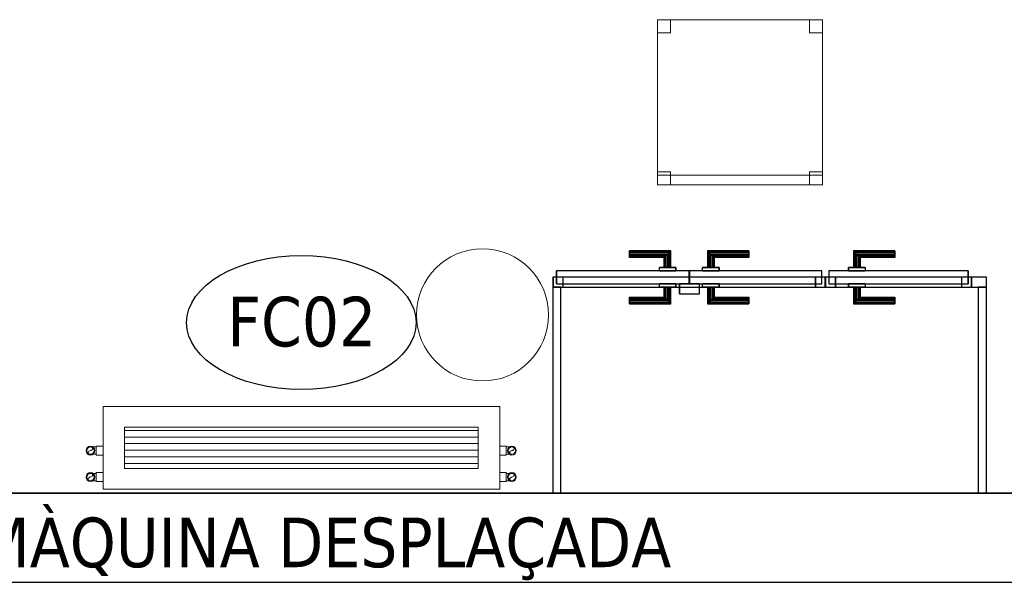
# Model space of a CAD drawing. Header units: metres. Extents: x 397.7 to 427.5, y 12.7 to 28.4.
# Tile 11 of 49: x 404.4 to 407.4, y 12.8 to 14.5. Entities that reach past the tile are written whole.
import ezdxf

# ---------------------------------------------------------------- set-up
doc = ezdxf.new("R2010")
doc.units = ezdxf.units.M
doc.layers.add('01_CARPINTERIA', color=5, linetype='Continuous', lineweight=25, true_color=0x0000ff)
doc.layers.add('01_SUELOS', color=7, linetype='Continuous', lineweight=25, true_color=0x007f00)
for name, color, linetype, lineweight in [('02_MOBILIARIO', 7, 'Continuous', 18), ('A-COLS-____-MCUT', 7, 'Continuous', 18), ('A-COLS-____-OTLN', 7, 'Continuous', 18), ('A-DETL-____-MBND', 7, 'Continuous', 18), ('A-GENM-____-OTLN', 7, 'Continuous', 18), ('A-WALL-____-MCUT', 7, 'Continuous', 25), ('A-WALL-____-OTLN', 7, 'Continuous', 25), ('G-____-____-TEXT', 7, 'Continuous', 30), ('M-EQPM-___-IDEN', 7, 'Continuous', 30)]:
    doc.layers.add(name, color=color, linetype=linetype, lineweight=lineweight)
doc.styles.add('Tahoma_4', font='tahoma.ttf', dxfattribs={"height": 0.15})

# ---------------------------------------------------------------- blocks, each defined once
blk = doc.blocks.new('Family - Mur P5-151247-08_CLI_AIGUA_P5')
at = {"layer": 'A-WALL-____-MCUT', "color": 253, "true_color": 0xaaaaaa}
for p, q in [((25.4725, 0.27), (0.0535, 0.27)), ((0, 0), (25.4166, 0))]:
    blk.add_line(p, q, dxfattribs=at)
at = {"layer": 'A-WALL-____-OTLN', "color": 253, "true_color": 0xaaaaaa}
for p, q in [((25.4725, 0.27), (0.0535, 0.27)), ((0, 0), (25.4166, 0))]:
    blk.add_line(p, q, dxfattribs=at)
at = {"layer": 'A-WALL-____-OTLN', "color": 253, "lineweight": 18, "true_color": 0xaaaaaa}
blk.add_line((0, 0), (25.4166, 0), dxfattribs=at)
blk = doc.blocks.new('Family - LONDR55-XX_ZZ-ARQ-CAA-M3D-Londres55-151267-08_CLI_AIGUA_P5')
at = {"layer": '01_CARPINTERIA', "color": 161, "true_color": 0xaaaaff}
for p, q in [((0.2308, 0.1087), (0.2308, 0.11)), ((0.2308, 0.11), (0.2308, 0.1087)), ((0.3558, 0.11), (0.2308, 0.11)), ((0.2308, 0.105), (0.2308, 0.1087)), ((0.2308, 0.1087), (0.2308, 0.105)), ((0.3545, 0.1087), (0.2308, 0.1087)), ((0.3545, 0.1087), (0.2308, 0.1087)), ((0.2308, 0.1), (0.2308, 0.105)), ((0.2308, 0.105), (0.2308, 0.1)), ((0.3508, 0.105), (0.2308, 0.105)), ((0.3508, 0.105), (0.2308, 0.105)), ((0.2308, 0.095), (0.2308, 0.1)), ((0.2308, 0.1), (0.2308, 0.095)), ((0.2308, 0.1), (0.3458, 0.1)), ((0.3458, 0.1), (0.2308, 0.1)), ((0.2308, 0.095), (0.2308, 0.0913)), ((0.2308, 0.0913), (0.2308, 0.095)), ((0.3408, 0.095), (0.2308, 0.095)), ((0.3408, 0.095), (0.2308, 0.095)), ((0.2308, 0.0913), (0.2308, 0.09)), ((0.2308, 0.09), (0.2308, 0.0913)), ((0.3372, 0.0913), (0.2308, 0.0913)), ((0.3372, 0.0913), (0.2308, 0.0913)), ((0.3358, 0.09), (0.2308, 0.09)), ((0.3358, 0.09), (0.3372, 0.0913)), ((0.3372, 0.0913), (0.3358, 0.09)), ((0.3358, 0.06), (0.3358, 0.09)), ((0.3372, 0.0913), (0.3408, 0.095)), ((0.3408, 0.095), (0.3372, 0.0913)), ((0.3372, 0.06), (0.3372, 0.0913)), ((0.3372, 0.06), (0.3372, 0.0913)), ((0.3408, 0.095), (0.3458, 0.1)), ((0.3458, 0.1), (0.3408, 0.095)), ((0.3408, 0.06), (0.3408, 0.095)), ((0.3408, 0.06), (0.3408, 0.095)), ((0.3508, 0.105), (0.3458, 0.1)), ((0.3458, 0.1), (0.3508, 0.105)), ((0.3458, 0.1), (0.3458, 0.06)), ((0.3458, 0.06), (0.3458, 0.1)), ((0.3545, 0.1087), (0.3508, 0.105)), ((0.3508, 0.105), (0.3545, 0.1087)), ((0.3508, 0.06), (0.3508, 0.105)), ((0.3508, 0.06), (0.3508, 0.105)), ((0.3558, 0.11), (0.3545, 0.1087)), ((0.3545, 0.1087), (0.3558, 0.11)), ((0.3545, 0.06), (0.3545, 0.1087)), ((0.3545, 0.06), (0.3545, 0.1087)), ((0.3558, 0.06), (0.3558, 0.11)), ((0.4682, 0.1087), (0.4668, 0.11)), ((0.4668, 0.11), (0.4668, 0.06)), ((0.4668, 0.11), (0.4682, 0.1087)), ((0.5918, 0.11), (0.4668, 0.11)), ((0.4718, 0.105), (0.4682, 0.1087)), ((0.4682, 0.1087), (0.4682, 0.06)), ((0.4682, 0.1087), (0.4682, 0.06)), ((0.4682, 0.1087), (0.4718, 0.105)), ((0.5918, 0.1087), (0.4682, 0.1087)), ((0.5918, 0.1087), (0.4682, 0.1087)), ((0.4768, 0.1), (0.4718, 0.105)), ((0.4718, 0.105), (0.4718, 0.06)), ((0.4718, 0.105), (0.4718, 0.06)), ((0.4718, 0.105), (0.4768, 0.1)), ((0.5918, 0.105), (0.4718, 0.105)), ((0.5918, 0.105), (0.4718, 0.105)), ((0.4768, 0.06), (0.4768, 0.1)), ((0.4768, 0.1), (0.4768, 0.06)), ((0.4768, 0.1), (0.4818, 0.095)), ((0.4818, 0.095), (0.4768, 0.1)), ((0.4768, 0.1), (0.5918, 0.1)), ((0.5918, 0.1), (0.4768, 0.1)), ((0.4818, 0.095), (0.4818, 0.06)), ((0.4818, 0.095), (0.4855, 0.0913)), ((0.4855, 0.0913), (0.4818, 0.095)), ((0.4818, 0.095), (0.4818, 0.06)), ((0.5918, 0.095), (0.4818, 0.095)), ((0.5918, 0.095), (0.4818, 0.095)), ((0.4855, 0.0913), (0.4855, 0.06)), ((0.4855, 0.0913), (0.4868, 0.09)), ((0.4868, 0.09), (0.4855, 0.0913)), ((0.4855, 0.0913), (0.4855, 0.06)), ((0.5918, 0.0913), (0.4855, 0.0913)), ((0.5918, 0.0913), (0.4855, 0.0913)), ((0.4868, 0.09), (0.4868, 0.06)), ((0.5918, 0.09), (0.4868, 0.09)), ((0.5918, 0.1087), (0.5918, 0.11)), ((0.5918, 0.11), (0.5918, 0.1087)), ((0.5918, 0.105), (0.5918, 0.1087)), ((0.5918, 0.1087), (0.5918, 0.105)), ((0.5918, 0.105), (0.5918, 0.1)), ((0.5918, 0.1), (0.5918, 0.105)), ((0.5918, 0.1), (0.5918, 0.095)), ((0.5918, 0.095), (0.5918, 0.1)), ((0.5918, 0.095), (0.5918, 0.0913)), ((0.5918, 0.0913), (0.5918, 0.095)), ((0.5918, 0.0913), (0.5918, 0.09)), ((0.5918, 0.09), (0.5918, 0.0913)), ((0.3708, 0.06), (0.3208, 0.06)), ((0.3208, 0.06), (0.3708, 0.06)), ((0.3208, 0.05), (0.3208, 0.06)), ((0.3208, 0.05), (0.3208, 0.06)), ((0.3372, 0.06), (0.3358, 0.06)), ((0.3358, 0.06), (0.3372, 0.06)), ((0.3408, 0.06), (0.3372, 0.06)), ((0.3372, 0.06), (0.3408, 0.06)), ((0.3458, 0.06), (0.3408, 0.06)), ((0.3408, 0.06), (0.3458, 0.06)), ((0.3508, 0.06), (0.3458, 0.06)), ((0.3458, 0.06), (0.3508, 0.06)), ((0.3508, 0.06), (0.3545, 0.06)), ((0.3545, 0.06), (0.3508, 0.06)), ((0.3545, 0.06), (0.3558, 0.06)), ((0.3558, 0.06), (0.3545, 0.06)), ((0.3708, 0.05), (0.3708, 0.06)), ((0.3708, 0.06), (0.3708, 0.05)), ((0.5018, 0.06), (0.4518, 0.06)), ((0.4518, 0.06), (0.5018, 0.06)), ((0.4518, 0.05), (0.4518, 0.06)), ((0.4518, 0.05), (0.4518, 0.06)), ((0.4682, 0.06), (0.4668, 0.06)), ((0.4668, 0.06), (0.4682, 0.06)), ((0.4718, 0.06), (0.4682, 0.06)), ((0.4682, 0.06), (0.4718, 0.06)), ((0.4768, 0.06), (0.4718, 0.06)), ((0.4718, 0.06), (0.4768, 0.06)), ((0.4818, 0.06), (0.4768, 0.06)), ((0.4768, 0.06), (0.4818, 0.06)), ((0.4818, 0.06), (0.4855, 0.06)), ((0.4855, 0.06), (0.4818, 0.06)), ((0.4855, 0.06), (0.4868, 0.06)), ((0.4868, 0.06), (0.4855, 0.06)), ((0.5018, 0.05), (0.5018, 0.06)), ((0.5018, 0.06), (0.5018, 0.05)), ((0.03, 0.03), (0, 0.03)), ((0, 0.03), (0, 0)), ((0.03, 0.03), (0, 0.03)), ((0, 0), (0, 0.03)), ((0.4108, 0.05), (0.01, 0.05)), ((0.01, 0.05), (0.01, 0.01)), ((0.4108, 0.05), (0.01, 0.05)), ((0.01, 0.01), (0.01, 0.05)), ((0.03, 0), (0.03, 0.03)), ((0.03, 0), (0.03, 0.03)), ((0.3708, 0.05), (0.3208, 0.05)), ((0.3208, 0.05), (0.3708, 0.05)), ((0.4108, 0.01), (0.4108, 0.05)), ((0.4108, 0.01), (0.4108, 0.05)), ((0.8127, 0.05), (0.4118, 0.05)), ((0.4118, 0.05), (0.4118, 0.01)), ((0.8127, 0.05), (0.4118, 0.05)), ((0.4118, 0.01), (0.4118, 0.05)), ((0.5018, 0.05), (0.4518, 0.05)), ((0.4518, 0.05), (0.5018, 0.05)), ((0.8227, 0.03), (0.7927, 0.03)), ((0.7927, 0.03), (0.7927, 0)), ((0.8227, 0.03), (0.7927, 0.03)), ((0.7927, 0), (0.7927, 0.03)), ((0.8127, 0.01), (0.8127, 0.05)), ((0.8127, 0.01), (0.8127, 0.05)), ((0.8227, 0), (0.8227, 0.03)), ((0.8227, 0), (0.8227, 0.03)), ((0, 0), (0.03, 0)), ((0, 0), (0.03, 0)), ((0.01, 0.01), (0.4108, 0.01)), ((0.01, 0.01), (0.4108, 0.01)), ((0.3208, 0.01), (0.3708, 0.01)), ((0.3708, 0.01), (0.3208, 0.01)), ((0.3208, 0), (0.3208, 0.01)), ((0.3208, 0), (0.3208, 0.01)), ((0.3208, 0), (0.3708, 0)), ((0.3708, 0), (0.3208, 0)), ((0.3372, 0), (0.3358, 0)), ((0.3358, 0), (0.3372, 0)), ((0.3358, -0.03), (0.3358, 0)), ((0.3408, 0), (0.3372, 0)), ((0.3372, 0), (0.3408, 0)), ((0.3372, -0.0313), (0.3372, 0)), ((0.3372, -0.0313), (0.3372, 0)), ((0.3408, 0), (0.3458, 0)), ((0.3458, 0), (0.3408, 0)), ((0.3408, -0.035), (0.3408, 0)), ((0.3458, 0), (0.3508, 0)), ((0.3508, 0), (0.3458, 0)), ((0.3458, 0), (0.3458, -0.04)), ((0.3458, -0.04), (0.3458, 0)), ((0.3508, 0), (0.3545, 0)), ((0.3545, 0), (0.3508, 0)), ((0.3508, -0.045), (0.3508, 0)), ((0.3545, 0), (0.3558, 0)), ((0.3558, 0), (0.3545, 0)), ((0.3545, -0.0487), (0.3545, 0)), ((0.3708, 0), (0.3708, 0.01)), ((0.3708, 0.01), (0.3708, 0)), ((0.4418, 0.01), (0.3818, 0.01)), ((0.3818, 0.01), (0.3818, -0.02)), ((0.4418, 0.01), (0.3818, 0.01)), ((0.3818, -0.02), (0.3818, 0.01)), ((0.4118, 0.01), (0.8127, 0.01)), ((0.4118, 0.01), (0.8127, 0.01)), ((0.4418, -0.02), (0.4418, 0.01)), ((0.4418, -0.02), (0.4418, 0.01)), ((0.4518, 0.01), (0.5018, 0.01)), ((0.5018, 0.01), (0.4518, 0.01)), ((0.4518, 0), (0.4518, 0.01)), ((0.4518, 0), (0.4518, 0.01)), ((0.4518, 0), (0.5018, 0)), ((0.5018, 0), (0.4518, 0)), ((0.4682, 0), (0.4668, 0)), ((0.4668, 0), (0.4682, 0)), ((0.4668, 0), (0.4668, -0.05)), ((0.4718, 0), (0.4682, 0)), ((0.4682, 0), (0.4718, 0)), ((0.4682, 0), (0.4682, -0.0487)), ((0.4718, 0), (0.4768, 0)), ((0.4768, 0), (0.4718, 0)), ((0.4718, 0), (0.4718, -0.045)), ((0.4768, 0), (0.4818, 0)), ((0.4818, 0), (0.4768, 0)), ((0.4768, -0.04), (0.4768, 0)), ((0.4768, 0), (0.4768, -0.04)), ((0.4818, 0), (0.4855, 0)), ((0.4855, 0), (0.4818, 0)), ((0.4855, 0), (0.4868, 0)), ((0.4868, 0), (0.4855, 0)), ((0.4855, 0), (0.4855, -0.0313)), ((0.5018, 0), (0.5018, 0.01)), ((0.5018, 0.01), (0.5018, 0)), ((0.7927, 0), (0.8227, 0)), ((0.7927, 0), (0.8227, 0)), ((0.3408, -0.035), (0.3408, 0)), ((0.3508, -0.045), (0.3508, 0)), ((0.3545, -0.0487), (0.3545, 0)), ((0.3558, -0.05), (0.3558, 0)), ((0.3818, -0.02), (0.4418, -0.02)), ((0.3818, -0.02), (0.4418, -0.02)), ((0.4682, 0), (0.4682, -0.0487)), ((0.4718, 0), (0.4718, -0.045)), ((0.4818, 0), (0.4818, -0.035)), ((0.4818, 0), (0.4818, -0.035)), ((0.4855, 0), (0.4855, -0.0313)), ((0.4868, 0), (0.4868, -0.03)), ((0.2308, -0.0313), (0.2308, -0.03)), ((0.2308, -0.03), (0.2308, -0.0313)), ((0.2308, -0.03), (0.3358, -0.03)), ((0.2308, -0.035), (0.2308, -0.0313)), ((0.2308, -0.0313), (0.2308, -0.035)), ((0.2308, -0.0313), (0.3372, -0.0313)), ((0.2308, -0.0313), (0.3372, -0.0313)), ((0.2308, -0.04), (0.2308, -0.035)), ((0.2308, -0.035), (0.2308, -0.04)), ((0.2308, -0.035), (0.3408, -0.035)), ((0.2308, -0.035), (0.3408, -0.035)), ((0.2308, -0.045), (0.2308, -0.04)), ((0.2308, -0.04), (0.2308, -0.045)), ((0.3458, -0.04), (0.2308, -0.04)), ((0.2308, -0.04), (0.3458, -0.04)), ((0.2308, -0.045), (0.2308, -0.0487)), ((0.2308, -0.0487), (0.2308, -0.045)), ((0.2308, -0.045), (0.3508, -0.045)), ((0.2308, -0.045), (0.3508, -0.045)), ((0.2308, -0.0487), (0.2308, -0.05)), ((0.2308, -0.05), (0.2308, -0.0487)), ((0.2308, -0.0487), (0.3545, -0.0487)), ((0.2308, -0.0487), (0.3545, -0.0487)), ((0.2308, -0.05), (0.3558, -0.05)), ((0.3372, -0.0313), (0.3358, -0.03)), ((0.3358, -0.03), (0.3372, -0.0313)), ((0.3408, -0.035), (0.3372, -0.0313)), ((0.3372, -0.0313), (0.3408, -0.035)), ((0.3458, -0.04), (0.3408, -0.035)), ((0.3408, -0.035), (0.3458, -0.04)), ((0.3458, -0.04), (0.3508, -0.045)), ((0.3508, -0.045), (0.3458, -0.04)), ((0.3508, -0.045), (0.3545, -0.0487)), ((0.3545, -0.0487), (0.3508, -0.045)), ((0.3545, -0.0487), (0.3558, -0.05)), ((0.3558, -0.05), (0.3545, -0.0487)), ((0.4668, -0.05), (0.4682, -0.0487)), ((0.4682, -0.0487), (0.4668, -0.05)), ((0.4668, -0.05), (0.5918, -0.05)), ((0.4682, -0.0487), (0.4718, -0.045)), ((0.4718, -0.045), (0.4682, -0.0487)), ((0.4682, -0.0487), (0.5918, -0.0487)), ((0.4682, -0.0487), (0.5918, -0.0487)), ((0.4718, -0.045), (0.4768, -0.04)), ((0.4768, -0.04), (0.4718, -0.045)), ((0.4718, -0.045), (0.5918, -0.045)), ((0.4718, -0.045), (0.5918, -0.045)), ((0.4818, -0.035), (0.4768, -0.04)), ((0.4768, -0.04), (0.4818, -0.035)), ((0.5918, -0.04), (0.4768, -0.04)), ((0.4768, -0.04), (0.5918, -0.04)), ((0.4855, -0.0313), (0.4818, -0.035)), ((0.4818, -0.035), (0.4855, -0.0313)), ((0.4818, -0.035), (0.5918, -0.035)), ((0.4818, -0.035), (0.5918, -0.035)), ((0.4868, -0.03), (0.4855, -0.0313)), ((0.4855, -0.0313), (0.4868, -0.03)), ((0.4855, -0.0313), (0.5918, -0.0313)), ((0.4855, -0.0313), (0.5918, -0.0313)), ((0.4868, -0.03), (0.5918, -0.03)), ((0.5918, -0.0313), (0.5918, -0.03)), ((0.5918, -0.03), (0.5918, -0.0313)), ((0.5918, -0.035), (0.5918, -0.0313)), ((0.5918, -0.0313), (0.5918, -0.035)), ((0.5918, -0.035), (0.5918, -0.04)), ((0.5918, -0.04), (0.5918, -0.035)), ((0.5918, -0.04), (0.5918, -0.045)), ((0.5918, -0.045), (0.5918, -0.04)), ((0.5918, -0.045), (0.5918, -0.0487)), ((0.5918, -0.0487), (0.5918, -0.045)), ((0.5918, -0.0487), (0.5918, -0.05)), ((0.5918, -0.05), (0.5918, -0.0487))]:
    blk.add_line(p, q, dxfattribs=at)
blk = doc.blocks.new('Family - Porta PA-151268-08_CLI_AIGUA_P5')
blk.add_blockref('Family - LONDR55-XX_ZZ-ARQ-CAA-M3D-Londres55-151267-08_CLI_AIGUA_P5', (0, 0))
blk = doc.blocks.new('Family - Evans PA-151382-08_CLI_AIGUA_P5')
at = {"layer": 'A-WALL-____-MCUT', "color": 253, "true_color": 0xaaaaaa}
for p, q in [((0.0453, 0.03), (0, 0.03)), ((0, 0.03), (0, 0)), ((0.0453, 0), (0.0453, 0.03)), ((0.4872, 0.03), (0.4872, 0)), ((0.4878, 0.03), (0.4872, 0.03)), ((0.4878, 0), (0.4878, 0.03)), ((1.3105, 0.03), (1.3105, 0)), ((1.3123, 0.03), (1.3105, 0.03)), ((1.3123, 0), (1.3123, 0.03)), ((0, 0), (0.0453, 0)), ((0.4872, 0), (0.4878, 0)), ((1.3105, 0), (1.3123, 0))]:
    blk.add_line(p, q, dxfattribs=at)
at = {"layer": 'A-WALL-____-OTLN', "color": 253, "true_color": 0xaaaaaa}
for p, q in [((1.3123, 0.03), (0, 0.03)), ((0, 0.03), (0, 0)), ((0.0453, 0), (0.0453, 0.03)), ((0.4872, 0.03), (0.0453, 0.03)), ((0.4872, 0), (0.4872, 0.03)), ((0.4878, 0), (0.4878, 0.03)), ((1.3105, 0.03), (0.4878, 0.03)), ((1.3105, 0), (1.3105, 0.03)), ((1.3123, 0), (1.3123, 0.03)), ((0, 0), (1.3123, 0)), ((0.0453, 0), (0.4872, 0)), ((0.4878, 0), (1.3105, 0))]:
    blk.add_line(p, q, dxfattribs=at)
at = {"layer": 'A-WALL-____-OTLN', "color": 253, "lineweight": 18, "true_color": 0xaaaaaa}
blk.add_line((0, 0), (1.3123, 0), dxfattribs=at)
blk = doc.blocks.new('Family - Vano de puerta PA-151384-08_CLI_AIGUA_P5')
at = {"layer": 'A-GENM-____-OTLN', "color": 253, "true_color": 0xaaaaaa}
for p, q in [((406.8738, 13.7631), (406.0511, 13.7631)), ((406.0511, 13.7631), (406.0511, 13.7331)), ((406.0511, 13.7631), (406.8738, 13.7631)), ((406.0511, 13.7331), (406.0511, 13.7631)), ((406.8738, 13.7331), (406.8738, 13.7631)), ((406.8738, 13.7331), (406.8738, 13.7631)), ((406.0511, 13.7331), (406.8738, 13.7331)), ((406.8738, 13.7331), (406.0511, 13.7331))]:
    blk.add_line(p, q, dxfattribs=at)
blk = doc.blocks.new('Family - Vano de puerta PA-151386-08_CLI_AIGUA_P5')
at = {"layer": 'A-GENM-____-OTLN', "color": 253, "true_color": 0xaaaaaa}
for p, q in [((407.3163, 13.7631), (406.8744, 13.7631)), ((406.8744, 13.7631), (406.8744, 13.7331)), ((406.8744, 13.7631), (407.3163, 13.7631)), ((406.8744, 13.7331), (406.8744, 13.7631)), ((407.3163, 13.7331), (407.3163, 13.7631)), ((407.3163, 13.7331), (407.3163, 13.7631)), ((406.8744, 13.7331), (407.3163, 13.7331)), ((407.3163, 13.7331), (406.8744, 13.7331))]:
    blk.add_line(p, q, dxfattribs=at)
blk = doc.blocks.new('Family - Cadira d_Oficina_P5-151408-08_CLI_AIGUA_P5')
at = {"layer": 'A-DETL-____-MBND', "color": 253, "true_color": 0xaaaaaa}
for p, q in [((0, 0), (0, 0.5)), ((0, 0.5), (0.5, 0.5)), ((0, 0.5), (0, 0)), ((0.5, 0.5), (0, 0.5)), ((0, 0.5), (0.04, 0.5)), ((0, 0.46), (0, 0.5)), ((0.04, 0.5), (0, 0.5)), ((0, 0.5), (0, 0.46)), ((0.04, 0.5), (0.04, 0.46)), ((0.04, 0.46), (0.04, 0.5)), ((0.46, 0.5), (0.5, 0.5)), ((0.46, 0.46), (0.46, 0.5)), ((0.5, 0.5), (0.46, 0.5)), ((0.46, 0.5), (0.46, 0.46)), ((0.5, 0.5), (0.5, 0.46)), ((0.5, 0.46), (0.5, 0.5)), ((0.5, 0.5), (0.5, 0)), ((0.5, 0), (0.5, 0.5)), ((0.04, 0.46), (0, 0.46)), ((0, 0.46), (0.04, 0.46)), ((0.5, 0.46), (0.46, 0.46)), ((0.46, 0.46), (0.5, 0.46)), ((0, 0.04), (0.04, 0.04)), ((0, 0), (0, 0.04)), ((0.04, 0.04), (0, 0.04)), ((0, 0.04), (0, 0)), ((0, 0.03), (0.5, 0.03)), ((0, 0), (0, 0.03)), ((0.5, 0.03), (0, 0.03)), ((0, 0.03), (0, 0)), ((0.04, 0.04), (0.04, 0)), ((0.04, 0), (0.04, 0.04)), ((0.46, 0.04), (0.5, 0.04)), ((0.46, 0), (0.46, 0.04)), ((0.5, 0.04), (0.46, 0.04)), ((0.46, 0.04), (0.46, 0)), ((0.5, 0.04), (0.5, 0)), ((0.5, 0), (0.5, 0.04)), ((0.5, 0.03), (0.5, 0)), ((0.5, 0), (0.5, 0.03)), ((0.04, 0), (0, 0)), ((0, 0), (0.04, 0)), ((0.5, 0), (0, 0)), ((0, 0), (0.5, 0)), ((0.5, 0), (0, 0)), ((0, 0), (0.5, 0)), ((0.46, 0), (0.5, 0)), ((0.5, 0), (0.46, 0))]:
    blk.add_line(p, q, dxfattribs=at)
blk = doc.blocks.new('Family - Evans PA-151620-08_CLI_AIGUA_P5')
at = {"layer": 'A-WALL-____-MCUT', "color": 253, "true_color": 0xaaaaaa}
for p, q in [((0.6225, 0.025), (0, 0.025)), ((0, 0.025), (0, 0)), ((0, 0), (0.6225, 0)), ((0.6225, 0), (0.6225, 0.025))]:
    blk.add_line(p, q, dxfattribs=at)
at = {"layer": 'A-WALL-____-OTLN', "color": 253, "true_color": 0xaaaaaa}
for p, q in [((0.6225, 0.025), (0, 0.025)), ((0, 0.025), (0, 0)), ((0, 0), (0.6225, 0)), ((0.6225, 0), (0.6225, 0.025))]:
    blk.add_line(p, q, dxfattribs=at)
at = {"layer": 'A-WALL-____-OTLN', "color": 253, "lineweight": 18, "true_color": 0xaaaaaa}
blk.add_line((0, 0), (0.6225, 0), dxfattribs=at)
blk = doc.blocks.new('Family - LONDR55-XX_ZZ-ARQ-CAA-M3D-Londres55-151687-08_CLI_AIGUA_P5')
at = {"layer": '01_CARPINTERIA', "color": 161, "true_color": 0xaaaaff}
for p, q in [((0.0863, 0.1087), (0.085, 0.11)), ((0.085, 0.11), (0.085, 0.06)), ((0.085, 0.11), (0.0863, 0.1087)), ((0.21, 0.11), (0.085, 0.11)), ((0.09, 0.105), (0.0863, 0.1087)), ((0.0863, 0.1087), (0.0863, 0.06)), ((0.0863, 0.1087), (0.0863, 0.06)), ((0.0863, 0.1087), (0.09, 0.105)), ((0.21, 0.1087), (0.0863, 0.1087)), ((0.21, 0.1087), (0.0863, 0.1087)), ((0.095, 0.1), (0.09, 0.105)), ((0.09, 0.105), (0.09, 0.06)), ((0.09, 0.105), (0.09, 0.06)), ((0.09, 0.105), (0.095, 0.1)), ((0.21, 0.105), (0.09, 0.105)), ((0.21, 0.105), (0.09, 0.105)), ((0.095, 0.06), (0.095, 0.1)), ((0.095, 0.1), (0.095, 0.06)), ((0.095, 0.1), (0.1, 0.095)), ((0.1, 0.095), (0.095, 0.1)), ((0.095, 0.1), (0.21, 0.1)), ((0.21, 0.1), (0.095, 0.1)), ((0.1, 0.095), (0.1, 0.06)), ((0.1, 0.095), (0.1037, 0.0913)), ((0.1037, 0.0913), (0.1, 0.095)), ((0.1, 0.095), (0.1, 0.06)), ((0.21, 0.095), (0.1, 0.095)), ((0.21, 0.095), (0.1, 0.095)), ((0.1037, 0.0913), (0.1037, 0.06)), ((0.1037, 0.0913), (0.105, 0.09)), ((0.105, 0.09), (0.1037, 0.0913)), ((0.1037, 0.0913), (0.1037, 0.06)), ((0.21, 0.0913), (0.1037, 0.0913)), ((0.21, 0.0913), (0.1037, 0.0913)), ((0.105, 0.09), (0.105, 0.06)), ((0.21, 0.09), (0.105, 0.09)), ((0.21, 0.1087), (0.21, 0.11)), ((0.21, 0.11), (0.21, 0.1087)), ((0.21, 0.105), (0.21, 0.1087)), ((0.21, 0.1087), (0.21, 0.105)), ((0.21, 0.105), (0.21, 0.1)), ((0.21, 0.1), (0.21, 0.105)), ((0.21, 0.1), (0.21, 0.095)), ((0.21, 0.095), (0.21, 0.1)), ((0.21, 0.095), (0.21, 0.0913)), ((0.21, 0.0913), (0.21, 0.095)), ((0.21, 0.0913), (0.21, 0.09)), ((0.21, 0.09), (0.21, 0.0913)), ((0.12, 0.06), (0.07, 0.06)), ((0.07, 0.06), (0.12, 0.06)), ((0.07, 0.06), (0.07, 0.05)), ((0.07, 0.05), (0.07, 0.06)), ((0.0863, 0.06), (0.085, 0.06)), ((0.085, 0.06), (0.0863, 0.06)), ((0.09, 0.06), (0.0863, 0.06)), ((0.0863, 0.06), (0.09, 0.06)), ((0.095, 0.06), (0.09, 0.06)), ((0.09, 0.06), (0.095, 0.06)), ((0.1, 0.06), (0.095, 0.06)), ((0.095, 0.06), (0.1, 0.06)), ((0.1, 0.06), (0.1037, 0.06)), ((0.1037, 0.06), (0.1, 0.06)), ((0.1037, 0.06), (0.105, 0.06)), ((0.105, 0.06), (0.1037, 0.06)), ((0.12, 0.06), (0.12, 0.05)), ((0.12, 0.06), (0.12, 0.05)), ((0.03, 0.03), (0, 0.03)), ((0, 0.03), (0, 0)), ((0.03, 0.03), (0, 0.03)), ((0, 0.03), (0, 0)), ((0.4319, 0.05), (0.01, 0.05)), ((0.01, 0.05), (0.01, 0.01)), ((0.4319, 0.05), (0.01, 0.05)), ((0.01, 0.05), (0.01, 0.01)), ((0.03, 0), (0.03, 0.03)), ((0.03, 0.03), (0.03, 0)), ((0.12, 0.05), (0.07, 0.05)), ((0.07, 0.05), (0.12, 0.05)), ((0.4419, 0.03), (0.4119, 0.03)), ((0.4119, 0.03), (0.4119, 0)), ((0.4419, 0.03), (0.4119, 0.03)), ((0.4119, 0.03), (0.4119, 0)), ((0.4319, 0.01), (0.4319, 0.05)), ((0.4319, 0.05), (0.4319, 0.01)), ((0.4419, 0), (0.4419, 0.03)), ((0.4419, 0.03), (0.4419, 0)), ((0, 0), (0.03, 0)), ((0, 0), (0.03, 0)), ((0.01, 0.01), (0.4319, 0.01)), ((0.01, 0.01), (0.4319, 0.01)), ((0.07, 0.01), (0.12, 0.01)), ((0.12, 0.01), (0.07, 0.01)), ((0.07, 0.01), (0.07, 0)), ((0.07, 0), (0.07, 0.01)), ((0.07, 0), (0.12, 0)), ((0.12, 0), (0.07, 0)), ((0.0863, 0), (0.085, 0)), ((0.085, 0), (0.0863, 0)), ((0.085, 0), (0.085, -0.05)), ((0.09, 0), (0.0863, 0)), ((0.0863, 0), (0.09, 0)), ((0.0863, 0), (0.0863, -0.0487)), ((0.09, 0), (0.095, 0)), ((0.095, 0), (0.09, 0)), ((0.09, 0), (0.09, -0.045)), ((0.09, 0), (0.09, -0.045)), ((0.095, 0), (0.1, 0)), ((0.1, 0), (0.095, 0)), ((0.095, -0.04), (0.095, 0)), ((0.095, 0), (0.095, -0.04)), ((0.1, 0), (0.1037, 0)), ((0.1037, 0), (0.1, 0)), ((0.1, 0), (0.1, -0.035)), ((0.1037, 0), (0.105, 0)), ((0.105, 0), (0.1037, 0)), ((0.1037, 0), (0.1037, -0.0313)), ((0.105, 0), (0.105, -0.03)), ((0.12, 0.01), (0.12, 0)), ((0.12, 0.01), (0.12, 0)), ((0.4119, 0), (0.4419, 0)), ((0.4119, 0), (0.4419, 0)), ((0.0863, 0), (0.0863, -0.0487)), ((0.1, 0), (0.1, -0.035)), ((0.1037, 0), (0.1037, -0.0313)), ((0.085, -0.05), (0.0863, -0.0487)), ((0.0863, -0.0487), (0.085, -0.05)), ((0.085, -0.05), (0.21, -0.05)), ((0.0863, -0.0487), (0.09, -0.045)), ((0.09, -0.045), (0.0863, -0.0487)), ((0.0863, -0.0487), (0.21, -0.0487)), ((0.0863, -0.0487), (0.21, -0.0487)), ((0.09, -0.045), (0.095, -0.04)), ((0.095, -0.04), (0.09, -0.045)), ((0.09, -0.045), (0.21, -0.045)), ((0.09, -0.045), (0.21, -0.045)), ((0.1, -0.035), (0.095, -0.04)), ((0.095, -0.04), (0.1, -0.035)), ((0.21, -0.04), (0.095, -0.04)), ((0.095, -0.04), (0.21, -0.04)), ((0.1037, -0.0313), (0.1, -0.035)), ((0.1, -0.035), (0.1037, -0.0313)), ((0.1, -0.035), (0.21, -0.035)), ((0.1, -0.035), (0.21, -0.035)), ((0.105, -0.03), (0.1037, -0.0313)), ((0.1037, -0.0313), (0.105, -0.03)), ((0.1037, -0.0313), (0.21, -0.0313)), ((0.1037, -0.0313), (0.21, -0.0313)), ((0.105, -0.03), (0.21, -0.03)), ((0.21, -0.0313), (0.21, -0.03)), ((0.21, -0.03), (0.21, -0.0313)), ((0.21, -0.035), (0.21, -0.0313)), ((0.21, -0.0313), (0.21, -0.035)), ((0.21, -0.035), (0.21, -0.04)), ((0.21, -0.04), (0.21, -0.035)), ((0.21, -0.04), (0.21, -0.045)), ((0.21, -0.045), (0.21, -0.04)), ((0.21, -0.045), (0.21, -0.0487)), ((0.21, -0.0487), (0.21, -0.045)), ((0.21, -0.0487), (0.21, -0.05)), ((0.21, -0.05), (0.21, -0.0487))]:
    blk.add_line(p, q, dxfattribs=at)
blk = doc.blocks.new('Family - Porta P4-151688-08_CLI_AIGUA_P5')
blk.add_blockref('Family - LONDR55-XX_ZZ-ARQ-CAA-M3D-Londres55-151687-08_CLI_AIGUA_P5', (0, 0))
blk = doc.blocks.new('Family - Paviment P5-151720-08_CLI_AIGUA_P5')
at = {"layer": '01_SUELOS', "color": 9, "true_color": 0xaad4aa}
for p, q in [((0, 0), (25.4182, 0)), ((25.4182, 0), (0, 0))]:
    blk.add_line(p, q, dxfattribs=at)
blk = doc.blocks.new('Family - Evans PA-151809-08_CLI_AIGUA_P5')
at = {"layer": 'A-WALL-____-MCUT', "color": 253, "true_color": 0xaaaaaa}
for p, q in [((0.6225, 0.025), (0, 0.025)), ((0, 0.025), (0, 0)), ((0, 0), (0.6225, 0)), ((0.6225, 0), (0.6225, 0.025))]:
    blk.add_line(p, q, dxfattribs=at)
at = {"layer": 'A-WALL-____-OTLN', "color": 253, "true_color": 0xaaaaaa}
for p, q in [((0.6225, 0.025), (0, 0.025)), ((0, 0.025), (0, 0)), ((0, 0), (0.6225, 0)), ((0.6225, 0), (0.6225, 0.025))]:
    blk.add_line(p, q, dxfattribs=at)
at = {"layer": 'A-WALL-____-OTLN', "color": 253, "lineweight": 18, "true_color": 0xaaaaaa}
blk.add_line((0, 0), (0.6225, 0), dxfattribs=at)
blk = doc.blocks.new('Family - Pilar P5-151857-08_CLI_AIGUA_P5')
at = {"layer": 'A-COLS-____-MCUT', "color": 253, "true_color": 0xaaaaaa}
for start, end in [(360, 180), (180, 360)]:
    blk.add_arc((0.2, 0.2), 0.2, start, end, dxfattribs=at)
at = {"layer": 'A-COLS-____-OTLN', "color": 253, "true_color": 0xaaaaaa}
for start, end in [(360, 180), (180, 360)]:
    blk.add_arc((0.2, 0.2), 0.2, start, end, dxfattribs=at)
blk = doc.blocks.new('LONDR55-XX_ZZ-ARQ-CAA-M3D-Londres55_ifc-1-08_CLI_AIGUA_P5')
at = {"layer": '01_CARPINTERIA', "color": 253, "lineweight": 18, "true_color": 0xaaaaaa}
for name, p in [('Family - Porta PA-151268-08_CLI_AIGUA_P5', (406.0511, 13.7331)), ('Family - Porta P4-151688-08_CLI_AIGUA_P5', (406.8744, 13.7331))]:
    blk.add_blockref(name, p, dxfattribs=at)
at = {"layer": '01_SUELOS', "color": 253, "lineweight": 18, "true_color": 0xaaaaaa}
blk.add_blockref('Family - Paviment P5-151720-08_CLI_AIGUA_P5', (398.2952, 13.1106), dxfattribs=at)
at = {"layer": '02_MOBILIARIO', "color": 253, "lineweight": 18, "true_color": 0xaaaaaa}
blk.add_blockref('Family - Cadira d_Oficina_P5-151408-08_CLI_AIGUA_P5', (406.3659, 14.0426), dxfattribs=at)
at = {"layer": 'A-COLS-____-OTLN', "color": 253, "lineweight": 18, "true_color": 0xaaaaaa}
blk.add_blockref('Family - Pilar P5-151857-08_CLI_AIGUA_P5', (405.637, 13.4495), dxfattribs=at)
at = {"layer": 'A-GENM-____-OTLN', "color": 253, "lineweight": 18, "true_color": 0xaaaaaa}
for name in ['Family - Vano de puerta PA-151384-08_CLI_AIGUA_P5', 'Family - Vano de puerta PA-151386-08_CLI_AIGUA_P5']:
    blk.add_blockref(name, (0, 0), dxfattribs=at)
at = {"layer": 'A-WALL-____-OTLN', "color": 253, "lineweight": 18, "true_color": 0xaaaaaa}
for name, p, rotation in [('Family - Evans PA-151382-08_CLI_AIGUA_P5', (407.3616, 13.7631), 180), ('Family - Evans PA-151809-08_CLI_AIGUA_P5', (406.0743, 13.1106), 90), ('Family - Evans PA-151620-08_CLI_AIGUA_P5', (407.3616, 13.1106), 90)]:
    blk.add_blockref(name, p, dxfattribs=dict(at, rotation=rotation))
blk.add_blockref('Family - Mur P5-151247-08_CLI_AIGUA_P5', (398.2417, 12.8406), dxfattribs=at)
blk = doc.blocks.new('ZYR_03_04_03 Fancoil terra - FC02_1200_-773499-08_CLI_AIGUA_P5')
at = {"layer": 'A-DETL-____-MBND', "true_color": 0xff00ff}
h = blk.add_hatch(dxfattribs=at)
h.set_pattern_fill('FP_1', color=6, style=0, pattern_type=2)
h.set_pattern_definition([(0, (0, 0), (0, 0.02), [])])
h.paths.add_polyline_path([(-0.535, 0.0625), (-0.535, -0.0625), (0.535, -0.0625), (0.535, 0.0625)])
at = {"layer": 'A-DETL-____-MBND', "color": 6, "true_color": 0xff00ff}
for p, q in [((0.6, 0.125), (-0.6, 0.125)), ((-0.6, 0.125), (-0.6, -0.125)), ((-0.6, -0.125), (-0.6, 0.125)), ((-0.6, 0.125), (0.6, 0.125)), ((0.6, 0.125), (-0.6, 0.125)), ((-0.6, 0.125), (-0.6, -0.125)), ((-0.6, -0.125), (-0.6, 0.125)), ((-0.6, 0.125), (0.6, 0.125)), ((0.6, -0.125), (0.6, 0.125)), ((0.6, 0.125), (0.6, -0.125)), ((0.6, -0.125), (0.6, 0.125)), ((0.6, 0.125), (0.6, -0.125)), ((-0.535, -0.0625), (-0.535, 0.0625)), ((-0.535, 0.0625), (0.535, 0.0625)), ((0.535, 0.0625), (0.535, -0.0625)), ((0.535, -0.0625), (-0.535, -0.0625)), ((-0.6, -0.125), (0.6, -0.125)), ((0.6, -0.125), (-0.6, -0.125)), ((-0.6, -0.125), (0.6, -0.125)), ((0.6, -0.125), (-0.6, -0.125)), ((0.535, -0.125), (-0.535, -0.125)), ((-0.535, -0.125), (0.535, -0.125))]:
    blk.add_line(p, q, dxfattribs=at)
blk = doc.blocks.new('M_Codo - Genérico - Estándar-775875-08_CLI_AIGUA_P5')
at = {"layer": 'A-DETL-____-MBND', "color": 31, "true_color": 0xffbe82}
for p, q in [((404.6684, 13.1589), (404.6684, 13.17)), ((404.6684, 13.1478), (404.6684, 13.1589))]:
    blk.add_line(p, q, dxfattribs=at)
at = {"layer": 'A-DETL-____-MBND', "color": 31, "true_color": 0xffbe82, "flags": 128}
for points in [[(404.6684, 13.17), (404.6677, 13.17), (404.667, 13.17), (404.6663, 13.17), (404.6657, 13.17), (404.665, 13.17), (404.6643, 13.17), (404.6636, 13.17), (404.6629, 13.17), (404.6623, 13.17), (404.6616, 13.17), (404.661, 13.17), (404.6604, 13.17), (404.6598, 13.17), (404.6592, 13.17), (404.6586, 13.17), (404.658, 13.17), (404.6575, 13.17), (404.6569, 13.17), (404.6564, 13.17), (404.6559, 13.17), (404.6554, 13.17), (404.655, 13.17), (404.6545, 13.17), (404.6541, 13.17), (404.6537, 13.17), (404.6534, 13.17), (404.653, 13.17), (404.6527, 13.17), (404.6524, 13.17), (404.6522, 13.17), (404.6519, 13.17), (404.6517, 13.17), (404.6515, 13.17), (404.6514, 13.17), (404.6512, 13.17), (404.6511, 13.17), (404.651, 13.17), (404.651, 13.17), (404.651, 13.17)], [(404.651, 13.1478), (404.651, 13.1478), (404.651, 13.1478), (404.6511, 13.1478), (404.6512, 13.1478), (404.6513, 13.1478), (404.6515, 13.1478), (404.6517, 13.1478), (404.6519, 13.1478), (404.6521, 13.1478), (404.6524, 13.1478), (404.6526, 13.1478), (404.6529, 13.1478), (404.6533, 13.1478), (404.6536, 13.1478), (404.654, 13.1478), (404.6544, 13.1478), (404.6549, 13.1478), (404.6553, 13.1478), (404.6558, 13.1478), (404.6563, 13.1478), (404.6568, 13.1478), (404.6573, 13.1478), (404.6579, 13.1478), (404.6584, 13.1478), (404.659, 13.1478), (404.6596, 13.1478), (404.6602, 13.1478), (404.6608, 13.1478), (404.6615, 13.1478), (404.6621, 13.1478), (404.6628, 13.1478), (404.6634, 13.1478), (404.6641, 13.1478), (404.6648, 13.1478), (404.6655, 13.1478), (404.6662, 13.1478), (404.6669, 13.1478), (404.6676, 13.1478), (404.6682, 13.1478), (404.6684, 13.1478)]]:
    blk.add_lwpolyline(points, dxfattribs=at)
at = {"layer": 'A-DETL-____-MBND', "color": 31, "true_color": 0xffbe82}
for start, end in [(0, 180), (180, 0)]:
    blk.add_arc((404.651, 13.1589), 0.0111, start, end, dxfattribs=at)
blk = doc.blocks.new('M_Codo - Genérico - Estándar-V1-08_CLI_AIGUA_P5')
at = {"layer": 'A-DETL-____-MBND', "color": 145, "true_color": 0x527ca5}
for p, q in [((405.9085, 13.17), (405.9085, 13.1589)), ((405.9085, 13.1589), (405.9085, 13.1478))]:
    blk.add_line(p, q, dxfattribs=at)
at = {"layer": 'A-DETL-____-MBND', "color": 145, "true_color": 0x527ca5, "flags": 128}
for points in [[(405.9259, 13.17), (405.9259, 13.17), (405.9259, 13.17), (405.9258, 13.17), (405.9257, 13.17), (405.9256, 13.17), (405.9254, 13.17), (405.9253, 13.17), (405.9251, 13.17), (405.9248, 13.17), (405.9246, 13.17), (405.9243, 13.17), (405.924, 13.17), (405.9236, 13.17), (405.9233, 13.17), (405.9229, 13.17), (405.9225, 13.17), (405.9221, 13.17), (405.9216, 13.17), (405.9211, 13.17), (405.9206, 13.17), (405.9201, 13.17), (405.9196, 13.17), (405.9191, 13.17), (405.9185, 13.17), (405.9179, 13.17), (405.9173, 13.17), (405.9167, 13.17), (405.9161, 13.17), (405.9154, 13.17), (405.9148, 13.17), (405.9141, 13.17), (405.9135, 13.17), (405.9128, 13.17), (405.9121, 13.17), (405.9114, 13.17), (405.9108, 13.17), (405.9101, 13.17), (405.9094, 13.17), (405.9087, 13.17), (405.9085, 13.17)], [(405.9085, 13.1478), (405.9092, 13.1478), (405.9099, 13.1478), (405.9106, 13.1478), (405.9113, 13.1478), (405.9119, 13.1478), (405.9126, 13.1478), (405.9133, 13.1478), (405.914, 13.1478), (405.9146, 13.1478), (405.9153, 13.1478), (405.9159, 13.1478), (405.9165, 13.1478), (405.9172, 13.1478), (405.9178, 13.1478), (405.9183, 13.1478), (405.9189, 13.1478), (405.9195, 13.1478), (405.92, 13.1478), (405.9205, 13.1478), (405.921, 13.1478), (405.9215, 13.1478), (405.9219, 13.1478), (405.9224, 13.1478), (405.9228, 13.1478), (405.9232, 13.1478), (405.9235, 13.1478), (405.9239, 13.1478), (405.9242, 13.1478), (405.9245, 13.1478), (405.9248, 13.1478), (405.925, 13.1478), (405.9252, 13.1478), (405.9254, 13.1478), (405.9256, 13.1478), (405.9257, 13.1478), (405.9258, 13.1478), (405.9259, 13.1478), (405.9259, 13.1478), (405.9259, 13.1478)]]:
    blk.add_lwpolyline(points, dxfattribs=at)
at = {"layer": 'A-DETL-____-MBND', "color": 145, "true_color": 0x527ca5}
for start, end in [(0, 180), (180, 0)]:
    blk.add_arc((405.9259, 13.1589), 0.0111, start, end, dxfattribs=at)
blk = doc.blocks.new('M_Codo - Genérico - Estándar-V3-08_CLI_AIGUA_P5')
at = {"layer": 'A-DETL-____-MBND', "color": 30, "true_color": 0xff7f00}
for p, q in [((417.0482, 21.9325), (417.0482, 21.9214)), ((417.0482, 21.9214), (417.0482, 21.9102))]:
    blk.add_line(p, q, dxfattribs=at)
at = {"layer": 'A-DETL-____-MBND', "color": 30, "true_color": 0xff7f00, "flags": 128}
for points in [[(417.0656, 21.9325), (417.0656, 21.9325), (417.0656, 21.9325), (417.0655, 21.9325), (417.0654, 21.9325), (417.0653, 21.9325), (417.0651, 21.9325), (417.0649, 21.9325), (417.0647, 21.9325), (417.0645, 21.9325), (417.0642, 21.9325), (417.064, 21.9325), (417.0636, 21.9325), (417.0633, 21.9325), (417.063, 21.9325), (417.0626, 21.9325), (417.0622, 21.9325), (417.0617, 21.9325), (417.0613, 21.9325), (417.0608, 21.9325), (417.0603, 21.9325), (417.0598, 21.9325), (417.0593, 21.9325), (417.0587, 21.9325), (417.0582, 21.9325), (417.0576, 21.9325), (417.057, 21.9325), (417.0564, 21.9325), (417.0558, 21.9325), (417.0551, 21.9325), (417.0545, 21.9325), (417.0538, 21.9325), (417.0532, 21.9325), (417.0525, 21.9325), (417.0518, 21.9325), (417.0511, 21.9325), (417.0504, 21.9325), (417.0497, 21.9325), (417.049, 21.9325), (417.0483, 21.9325), (417.0482, 21.9325)], [(417.0482, 21.9102), (417.0489, 21.9102), (417.0496, 21.9102), (417.0502, 21.9102), (417.0509, 21.9102), (417.0516, 21.9102), (417.0523, 21.9102), (417.053, 21.9102), (417.0537, 21.9102), (417.0543, 21.9102), (417.055, 21.9102), (417.0556, 21.9102), (417.0562, 21.9102), (417.0568, 21.9102), (417.0574, 21.9102), (417.058, 21.9102), (417.0586, 21.9102), (417.0591, 21.9102), (417.0597, 21.9102), (417.0602, 21.9102), (417.0607, 21.9102), (417.0612, 21.9102), (417.0616, 21.9102), (417.0621, 21.9102), (417.0625, 21.9102), (417.0629, 21.9102), (417.0632, 21.9102), (417.0636, 21.9102), (417.0639, 21.9102), (417.0642, 21.9102), (417.0644, 21.9102), (417.0647, 21.9102), (417.0649, 21.9102), (417.0651, 21.9102), (417.0652, 21.9102), (417.0654, 21.9102), (417.0655, 21.9102), (417.0655, 21.9102), (417.0656, 21.9102), (417.0656, 21.9102)]]:
    blk.add_lwpolyline(points, dxfattribs=at)
at = {"layer": 'A-DETL-____-MBND', "color": 30, "true_color": 0xff7f00}
for start, end in [(0, 180), (180, 0)]:
    blk.add_arc((417.0656, 21.9214), 0.0111, start, end, dxfattribs=at)
blk = doc.blocks.new('ZYR_00_01 Equips Mecanics - 3 mm-758331-08_CLI_AIGUA_P5')
at = {"layer": 'M-EQPM-___-IDEN'}
blk.add_ellipse((0, 0), major_axis=(-0.006941, 0), ratio=0.583581, dxfattribs=at)

msp = doc.modelspace()

# ---------------------------------------------------------------- linework, layer by layer
at = {"layer": 'A-DETL-____-MBND', "color": 30, "true_color": 0xff7f00}
for p, q in [((404.689, 13.2522), (404.6684, 13.2522)), ((404.6684, 13.2522), (404.6684, 13.2255)), ((404.6684, 13.2255), (404.689, 13.2255)), ((404.689, 13.2255), (404.689, 13.2522))]:
    msp.add_line(p, q, dxfattribs=at)
at = {"layer": 'A-DETL-____-MBND', "color": 145, "true_color": 0x527ca5}
for p, q in [((405.9085, 13.2522), (405.889, 13.2522)), ((405.889, 13.2522), (405.889, 13.2255)), ((405.889, 13.2255), (405.9085, 13.2255)), ((405.9085, 13.2255), (405.9085, 13.2522)), ((405.9085, 13.1722), (405.889, 13.1722)), ((405.889, 13.1722), (405.889, 13.1455)), ((405.9085, 13.1455), (405.9085, 13.1722)), ((405.889, 13.1455), (405.9085, 13.1455))]:
    msp.add_line(p, q, dxfattribs=at)
at = {"layer": 'A-DETL-____-MBND', "color": 31, "true_color": 0xffbe82}
for p, q in [((404.689, 13.1722), (404.6684, 13.1722)), ((404.6684, 13.1722), (404.6684, 13.1455)), ((404.689, 13.1455), (404.689, 13.1722)), ((404.6684, 13.1455), (404.689, 13.1455))]:
    msp.add_line(p, q, dxfattribs=at)
at = {"layer": 'A-DETL-____-MBND', "color": 30, "true_color": 0xff7f00}
for centre, radius, start, end in [((404.651, 13.2389), 0.0134, 0, 180), ((404.651, 13.2389), 0.0134, 180, 0), ((404.651, 13.2322), 0.00667, 90, 270), ((404.651, 13.2456), 0.00668, 270, 90)]:
    msp.add_arc(centre, radius, start, end, dxfattribs=at)
at = {"layer": 'A-DETL-____-MBND', "color": 145, "true_color": 0x527ca5}
for centre, radius, start, end in [((405.9259, 13.2389), 0.0134, 0, 180), ((405.9259, 13.2389), 0.0134, 180, 0), ((405.9259, 13.2322), 0.00667, 90, 270), ((405.9259, 13.2456), 0.00668, 270, 90), ((405.9259, 13.1589), 0.0134, 0, 180), ((405.9259, 13.1656), 0.00668, 270, 90), ((405.9259, 13.1589), 0.0134, 180, 0), ((405.9259, 13.1522), 0.00667, 90, 270)]:
    msp.add_arc(centre, radius, start, end, dxfattribs=at)
at = {"layer": 'A-DETL-____-MBND', "color": 31, "true_color": 0xffbe82}
for centre, radius, start, end in [((404.651, 13.1589), 0.0134, 0, 180), ((404.651, 13.1656), 0.00668, 270, 90), ((404.651, 13.1589), 0.0134, 180, 0), ((404.651, 13.1522), 0.00667, 90, 270)]:
    msp.add_arc(centre, radius, start, end, dxfattribs=at)

# ---------------------------------------------------------------- block references
at = {"lineweight": 5}
msp.add_blockref('LONDR55-XX_ZZ-ARQ-CAA-M3D-Londres55_ifc-1-08_CLI_AIGUA_P5', (0, 0), dxfattribs=at)
at = {"layer": 'A-DETL-____-MBND', "color": 6, "true_color": 0xff00ff, "rotation": 180}
msp.add_blockref('ZYR_03_04_03 Fancoil terra - FC02_1200_-773499-08_CLI_AIGUA_P5', (405.289, 13.2471), dxfattribs=at)
at = {"layer": 'A-DETL-____-MBND', "color": 30, "true_color": 0xff7f00, "rotation": 180}
msp.add_blockref('M_Codo - Genérico - Estándar-V3-08_CLI_AIGUA_P5', (821.7166, 35.1602), dxfattribs=at)
at = {"layer": 'A-DETL-____-MBND', "color": 145, "true_color": 0x527ca5}
for p in [(0, 0.08), (0, 0)]:
    msp.add_blockref('M_Codo - Genérico - Estándar-V1-08_CLI_AIGUA_P5', p, dxfattribs=at)
at = {"layer": 'A-DETL-____-MBND', "color": 31, "true_color": 0xffbe82}
msp.add_blockref('M_Codo - Genérico - Estándar-775875-08_CLI_AIGUA_P5', (0, 0), dxfattribs=at)
at = {"layer": 'M-EQPM-___-IDEN', "xscale": 49.99999999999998, "yscale": 49.99999999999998, "zscale": 49.99999999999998}
msp.add_blockref('ZYR_00_01 Equips Mecanics - 3 mm-758331-08_CLI_AIGUA_P5', (405.289, 13.6262), dxfattribs=at)

# ---------------------------------------------------------------- texts
at = {"layer": 'G-____-____-TEXT', "insert": (404.3148, 13.0361), "char_height": 0.15, "width": 2.601476, "attachment_point": 1, "style": 'Tahoma_4'}
msp.add_mtext('MÀQUINA DESPLAÇADA', dxfattribs=at)
at = {"layer": 'M-EQPM-___-IDEN', "insert": (405.0653, 13.7044), "char_height": 0.15, "width": 0.541139, "attachment_point": 1, "style": 'Tahoma_4'}
msp.add_mtext('FC02', dxfattribs=at)

doc.saveas('drawing.dxf')
